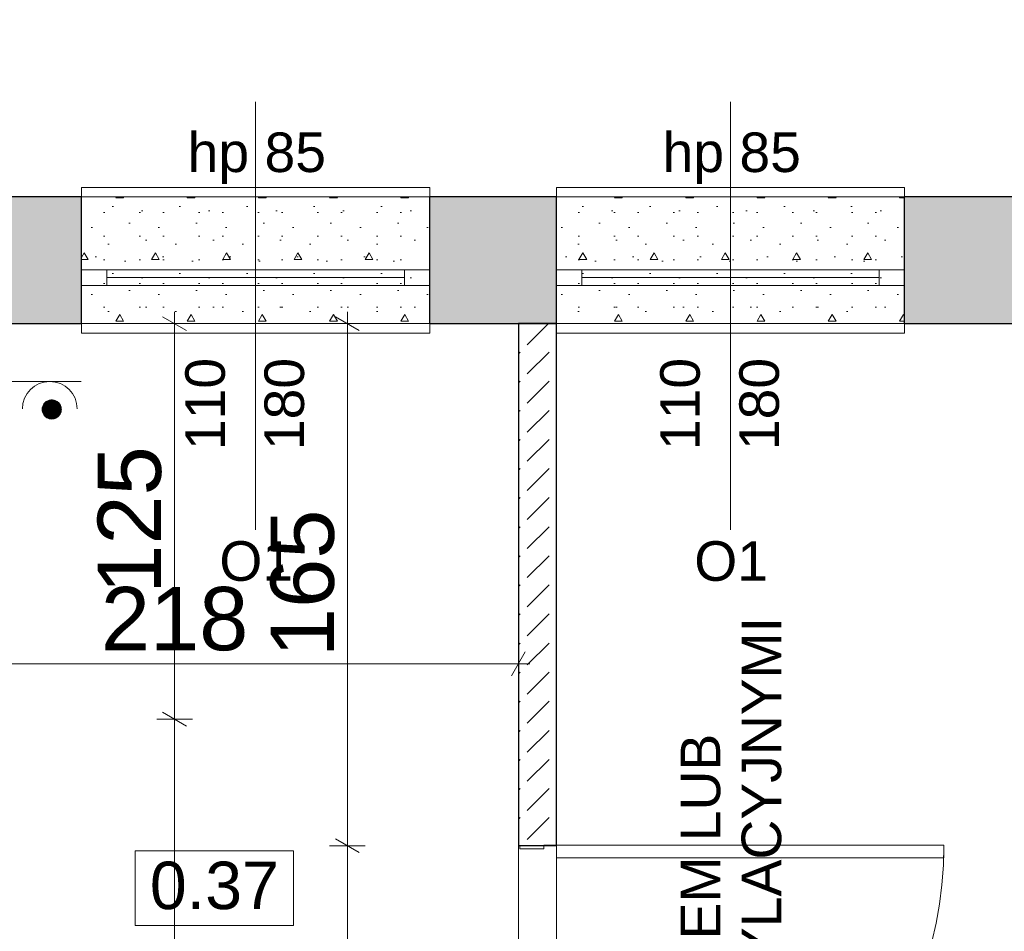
# Model space of a CAD drawing. Header units: centimetres. Extents: x -25572 to 23555, y -2435 to 15405.
# Tile 81 of 134: x 8306 to 8617, y 4659 to 4947. Entities that reach past the tile are written whole.
import ezdxf

# ---------------------------------------------------------------- set-up
doc = ezdxf.new("R2010")
doc.units = ezdxf.units.CM
doc.header["$MEASUREMENT"] = 0
doc.linetypes.add('Przerywana', pattern=[24, 12, -12])
for name, color, linetype, lineweight in [('820-G Rysunki Obrazki_Nr_pióra__1', 7, 'Continuous', 13), ('820-G Rysunki Obrazki_Nr_pióra__4', 7, 'Continuous', 13), ('Nowe_210-A Pomieszczenia_Nr_pióra__41', 7, 'Continuous', 15), ('Nowe_220-A Ściany_Nr_pióra__169', 7, 'Continuous', 5), ('Nowe_220-A Ściany_Nr_pióra__19', 255, 'Continuous', 0), ('Nowe_220-A Ściany_Nr_pióra__20', 1, 'Continuous', 13), ('Nowe_220-A Ściany_Nr_pióra__23', 7, 'Continuous', 15), ('Nowe_220-A Ściany_Nr_pióra__27', 7, 'Continuous', 25), ('Nowe_220-A Ściany_Nr_pióra__3', 7, 'Continuous', 13), ('Nowe_220-A Ściany_Nr_pióra__7', 7, 'Continuous', 13), ('Nowe_299-A Wymiary Opisy_Nr_pióra__161', 7, 'Continuous', 5), ('Nowe_299-A Wymiary Opisy_Nr_pióra__41', 7, 'Continuous', 15)]:
    doc.layers.add(name, color=color, linetype=linetype, lineweight=lineweight)
doc.layers.add('Nowe_220-A Ściany_Nr_pióra__118', color=7, linetype='Continuous', lineweight=13, true_color=0x573938)
doc.layers.add('Nowe_220-A Ściany_Nr_pióra__45', color=7, linetype='Continuous', lineweight=15, true_color=0x40a5ff)
doc.layers.add('Nowe_299-A Wymiary Opisy', color=7, linetype='Continuous')
doc.styles.add('STYL_AUTOMATYCZNY_11', font='arial.ttf')
doc.styles.add('STYL_AUTOMATYCZNY_6', font='arial.ttf')
doc.dimstyles.new('STYL_AUTOMATYCZNY__1', dxfattribs={"dimtxt": 20, "dimasz": 5.7, "dimexe": 0.18, "dimexo": 0.0625, "dimgap": 0, "dimtad": 1, "dimtih": 1, "dimtoh": 1, "dimdec": 0, "dimzin": 0, "dimdsep": 46, "dimtxsty": 'STYL_AUTOMATYCZNY_11', "dimblk": 'ARROWHEAD_2', "dimblk1": 'ARROWHEAD_2', "dimblk2": 'ARROWHEAD_2', "dimcen": 0.09, "dimse1": 1, "dimse2": 1, "dimclrd": 7, "dimclre": 7, "dimclrt": 7, "dimadec": 1, "dimazin": 0, "dimtfac": 1, "dimtdec": 4, "dimtmove": 0, "dimatfit": 3, "dimfxl": 0, "dimtolj": 1, "dimtzin": 0, "dimarcsym": 0})
doc.dimstyles.new('STYL_AUTOMATYCZNY__2', dxfattribs={"dimtxt": 20, "dimasz": 5.7, "dimexe": 0.18, "dimexo": 0.0625, "dimgap": 0, "dimtad": 1, "dimdec": 0, "dimzin": 0, "dimdsep": 46, "dimtxsty": 'STYL_AUTOMATYCZNY_11', "dimblk": 'ARROWHEAD_2', "dimblk1": 'ARROWHEAD_2', "dimblk2": 'ARROWHEAD_2', "dimcen": 0.09, "dimse1": 1, "dimse2": 1, "dimclrd": 7, "dimclre": 7, "dimclrt": 7, "dimadec": 1, "dimazin": 0, "dimtfac": 1, "dimtdec": 4, "dimtmove": 0, "dimatfit": 3, "dimfxl": 0, "dimtolj": 1, "dimtzin": 0, "dimarcsym": 0})
pattern_1 = [(0, (0, 0), (0, 38.97114), [2.4375, -20.0625]), (0, (11.25, 19.486), (0, 38.97114), [2.4375, -20.0625]), (60, (0, 0), (-33.75, 19.48557), [2.4375, -20.0625]), (60, (22.5, 0), (-33.75, 19.48557), [2.4375, -20.0625]), (120, (2.437, 0), (33.75, 19.48557), [2.4375, -20.0625]), (120, (24.938, 0), (33.75, 19.48557), [2.4375, -20.0625]), (0, (0, 3.75), (0, 7.5), [0, -7.5, 0, -11.25]), (45, (3.75, 3.75), (-5.303301, 5.303301), [0, -5.625, 0, -9.375])]

# ---------------------------------------------------------------- blocks, each defined once
blk = doc.blocks.new('*D57')
at = {"layer": 'Nowe_299-A Wymiary Opisy_Nr_pióra__161', "color": 7, "linetype": 'Continuous', "lineweight": 5}
for p, q in [((8405.65, 4688.3), (8413.15, 4683.97)), ((8415.03, 4686.14), (8403.78, 4686.14)), ((8409.4, 4564.14), (8409.4, 4686.14)), ((8405.65, 4566.3), (8413.15, 4561.97)), ((8415.03, 4564.14), (8403.78, 4564.14))]:
    blk.add_line(p, q, dxfattribs=at)
at = {"layer": 'Nowe_299-A Wymiary Opisy_Nr_pióra__41', "color": 7, "lineweight": 15, "insert": (8405.4, 4602.26), "char_height": 20, "attachment_point": 7, "rotation": 90, "style": 'STYL_AUTOMATYCZNY_11'}
blk.add_mtext('\\A1;{\\pql;\\fArial|b0|i0|c238|p0;\\W1.000000;122}', dxfattribs=at)
blk = doc.blocks.new('ARROWHEAD_2')
at = {"color": 0, "linetype": 'Continuous', "lineweight": 0}
for p, q in [((-0.378, -0.655), (0.378, 0.655)), ((0, 0), (-1, 0))]:
    blk.add_line(p, q, dxfattribs=at)
blk = doc.blocks.new('*D58')
at = {"layer": 'Nowe_299-A Wymiary Opisy_Nr_pióra__161', "color": 7, "linetype": 'Continuous', "lineweight": 5}
for p, q in [((8409.4, 4851.14), (8409.4, 4854.81)), ((8413.15, 4848.97), (8405.65, 4853.3)), ((8415.03, 4851.14), (8403.78, 4851.14)), ((8409.4, 4686.14), (8409.4, 4851.14)), ((8405.65, 4688.3), (8413.15, 4683.97)), ((8415.03, 4686.14), (8403.78, 4686.14))]:
    blk.add_line(p, q, dxfattribs=at)
at = {"layer": 'Nowe_299-A Wymiary Opisy_Nr_pióra__41', "color": 7, "lineweight": 15, "insert": (8405.4, 4745.76), "char_height": 20, "attachment_point": 7, "rotation": 90, "style": 'STYL_AUTOMATYCZNY_11'}
blk.add_mtext('\\A1;{\\pql;\\fArial|b0|i0|c238|p0;\\W1.000000;165}', dxfattribs=at)
blk = doc.blocks.new('*D60')
at = {"layer": 'Nowe_299-A Wymiary Opisy_Nr_pióra__161', "color": 7, "linetype": 'Continuous', "lineweight": 5}
for p, q in [((8245.38, 4737.99), (8245.38, 4749.24)), ((8463.38, 4737.99), (8463.38, 4749.24)), ((8247.54, 4747.37), (8243.21, 4739.87)), ((8461.21, 4739.87), (8465.54, 4747.37)), ((8245.38, 4743.62), (8463.38, 4743.62)), ((8463.38, 4743.62), (8467.04, 4743.62))]:
    blk.add_line(p, q, dxfattribs=at)
at = {"layer": 'Nowe_299-A Wymiary Opisy_Nr_pióra__41', "color": 7, "lineweight": 15, "insert": (8331.49, 4747.62), "char_height": 20, "attachment_point": 7, "style": 'STYL_AUTOMATYCZNY_11'}
blk.add_mtext('\\A1;{\\pql;\\fArial|b0|i0|c238|p0;\\W1.000000;218}', dxfattribs=at)
blk = doc.blocks.new('*D62')
at = {"layer": 'Nowe_299-A Wymiary Opisy_Nr_pióra__161', "color": 7, "linetype": 'Continuous', "lineweight": 5}
for p, q in [((8351.03, 4728.3), (8358.53, 4723.97)), ((8360.41, 4726.14), (8349.16, 4726.14)), ((8354.78, 4526.14), (8354.78, 4726.14)), ((8351.03, 4528.3), (8358.53, 4523.97)), ((8360.41, 4526.14), (8349.16, 4526.14))]:
    blk.add_line(p, q, dxfattribs=at)
at = {"layer": 'Nowe_299-A Wymiary Opisy_Nr_pióra__41', "color": 7, "lineweight": 15, "insert": (8350.78, 4603.26), "char_height": 20, "attachment_point": 7, "rotation": 90, "style": 'STYL_AUTOMATYCZNY_11'}
blk.add_mtext('\\A1;{\\pql;\\fArial|b0|i0|c238|p0;\\W1.000000;200}', dxfattribs=at)
blk = doc.blocks.new('*D63')
at = {"layer": 'Nowe_299-A Wymiary Opisy_Nr_pióra__161', "color": 7, "linetype": 'Continuous', "lineweight": 5}
for p, q in [((8354.78, 4851.14), (8354.78, 4854.81)), ((8358.53, 4848.97), (8351.03, 4853.3)), ((8360.41, 4851.14), (8349.16, 4851.14)), ((8354.78, 4726.14), (8354.78, 4851.14)), ((8351.03, 4728.3), (8358.53, 4723.97)), ((8360.41, 4726.14), (8349.16, 4726.14))]:
    blk.add_line(p, q, dxfattribs=at)
at = {"layer": 'Nowe_299-A Wymiary Opisy_Nr_pióra__41', "color": 7, "lineweight": 15, "insert": (8350.78, 4765.76), "char_height": 20, "attachment_point": 7, "rotation": 90, "style": 'STYL_AUTOMATYCZNY_11'}
blk.add_mtext('\\A1;{\\pql;\\fArial|b0|i0|c238|p0;\\W1.000000;125}', dxfattribs=at)

msp = doc.modelspace()

# ---------------------------------------------------------------- hatches: boundary and pattern name
at = {"layer": '820-G Rysunki Obrazki_Nr_pióra__1', "linetype": 'Continuous', "lineweight": 13}
for points in [[(8317.74, 4826.48), (8314.26, 4826.48), (8314.48, 4826.62)], [(8317.51, 4826.62), (8314.48, 4826.62), (8314.72, 4826.74)], [(8317.51, 4826.62), (8317.74, 4826.48), (8314.48, 4826.62)], [(8317.28, 4826.74), (8314.72, 4826.74), (8314.96, 4826.84)], [(8317.28, 4826.74), (8317.51, 4826.62), (8314.72, 4826.74)], [(8317.04, 4826.84), (8314.96, 4826.84), (8315.22, 4826.92)], [(8317.04, 4826.84), (8317.28, 4826.74), (8314.96, 4826.84)], [(8316.78, 4826.92), (8315.22, 4826.92), (8315.47, 4826.98)], [(8316.78, 4826.92), (8317.04, 4826.84), (8315.22, 4826.92)], [(8316.53, 4826.98), (8315.47, 4826.98), (8315.74, 4827.01)], [(8316.53, 4826.98), (8316.78, 4826.92), (8315.47, 4826.98)], [(8316.26, 4827.01), (8316.53, 4826.98), (8315.74, 4827.01)], [(8319.03, 4824), (8312.97, 4824), (8312.98, 4824.26)], [(8319.03, 4824), (8319.02, 4823.73), (8312.97, 4824)], [(8319.02, 4823.73), (8312.98, 4823.73), (8312.97, 4824)], [(8319.02, 4824.26), (8312.98, 4824.26), (8313.02, 4824.52)], [(8319.02, 4824.26), (8319.03, 4824), (8312.98, 4824.26)], [(8319.02, 4823.73), (8318.98, 4823.47), (8312.98, 4823.73)], [(8318.98, 4823.47), (8313.02, 4823.47), (8312.98, 4823.73)], [(8318.98, 4824.52), (8313.02, 4824.52), (8313.07, 4824.78)], [(8318.98, 4824.52), (8319.02, 4824.26), (8313.02, 4824.52)], [(8318.93, 4824.78), (8313.07, 4824.78), (8313.15, 4825.03)], [(8318.93, 4824.78), (8318.98, 4824.52), (8313.07, 4824.78)], [(8318.85, 4825.03), (8313.15, 4825.03), (8313.25, 4825.28)], [(8318.85, 4825.03), (8318.93, 4824.78), (8313.15, 4825.03)], [(8318.75, 4825.28), (8313.25, 4825.28), (8313.38, 4825.51)], [(8318.75, 4825.28), (8318.85, 4825.03), (8313.25, 4825.28)], [(8318.62, 4825.51), (8313.38, 4825.51), (8313.52, 4825.73)], [(8318.62, 4825.51), (8318.75, 4825.28), (8313.38, 4825.51)], [(8318.48, 4825.73), (8313.52, 4825.73), (8313.68, 4825.94)], [(8318.48, 4825.73), (8318.62, 4825.51), (8313.52, 4825.73)], [(8318.32, 4825.94), (8313.68, 4825.94), (8313.86, 4826.14)], [(8318.32, 4825.94), (8318.48, 4825.73), (8313.68, 4825.94)], [(8318.14, 4826.14), (8313.86, 4826.14), (8314.05, 4826.32)], [(8318.14, 4826.14), (8318.32, 4825.94), (8313.86, 4826.14)], [(8317.95, 4826.32), (8314.05, 4826.32), (8314.26, 4826.48)], [(8317.95, 4826.32), (8318.14, 4826.14), (8314.05, 4826.32)], [(8317.74, 4826.48), (8317.95, 4826.32), (8314.26, 4826.48)], [(8318.98, 4823.47), (8318.93, 4823.21), (8313.02, 4823.47)], [(8318.93, 4823.21), (8313.07, 4823.21), (8313.02, 4823.47)], [(8318.93, 4823.21), (8318.85, 4822.96), (8313.07, 4823.21)], [(8318.85, 4822.96), (8313.15, 4822.96), (8313.07, 4823.21)], [(8318.85, 4822.96), (8318.75, 4822.71), (8313.15, 4822.96)], [(8318.75, 4822.71), (8313.25, 4822.71), (8313.15, 4822.96)], [(8318.75, 4822.71), (8318.62, 4822.48), (8313.25, 4822.71)], [(8318.62, 4822.48), (8313.38, 4822.48), (8313.25, 4822.71)], [(8318.62, 4822.48), (8318.48, 4822.26), (8313.38, 4822.48)], [(8318.48, 4822.26), (8313.52, 4822.26), (8313.38, 4822.48)], [(8318.48, 4822.26), (8318.32, 4822.05), (8313.52, 4822.26)], [(8318.32, 4822.05), (8313.68, 4822.05), (8313.52, 4822.26)], [(8318.32, 4822.05), (8318.14, 4821.85), (8313.68, 4822.05)], [(8318.14, 4821.85), (8313.86, 4821.85), (8313.68, 4822.05)], [(8318.14, 4821.85), (8317.95, 4821.67), (8313.86, 4821.85)], [(8317.95, 4821.67), (8314.05, 4821.67), (8313.86, 4821.85)], [(8317.95, 4821.67), (8317.74, 4821.51), (8314.05, 4821.67)], [(8317.74, 4821.51), (8314.26, 4821.51), (8314.05, 4821.67)], [(8317.74, 4821.51), (8317.51, 4821.37), (8314.26, 4821.51)], [(8317.51, 4821.37), (8314.48, 4821.37), (8314.26, 4821.51)], [(8317.51, 4821.37), (8317.28, 4821.25), (8314.48, 4821.37)], [(8317.28, 4821.25), (8314.72, 4821.25), (8314.48, 4821.37)], [(8317.28, 4821.25), (8317.04, 4821.15), (8314.72, 4821.25)], [(8317.04, 4821.15), (8314.96, 4821.15), (8314.72, 4821.25)], [(8317.04, 4821.15), (8316.78, 4821.07), (8314.96, 4821.15)], [(8316.78, 4821.07), (8315.22, 4821.07), (8314.96, 4821.15)], [(8316.78, 4821.07), (8316.53, 4821.01), (8315.22, 4821.07)], [(8316.53, 4821.01), (8315.47, 4821.01), (8315.22, 4821.07)], [(8316.53, 4821.01), (8316.26, 4820.98), (8315.47, 4821.01)], [(8316.26, 4820.98), (8315.74, 4820.98), (8315.47, 4821.01)]]:
    msp.add_hatch(color=7, dxfattribs=at).paths.add_polyline_path(points)
at = {"layer": 'Nowe_220-A Ściany_Nr_pióra__118', "linetype": 'Continuous', "lineweight": 13, "true_color": 0x573938}
h = msp.add_hatch(dxfattribs=at)
h.set_pattern_fill('Beton_lekki', color=39, style=0, pattern_type=2)
h.set_pattern_definition(pattern_1)
h.paths.add_polyline_path([(8325.38, 4891.14), (8325.38, 4851.14), (8435.38, 4851.14), (8435.38, 4891.14)])
h = msp.add_hatch(dxfattribs=at)
h.set_pattern_fill('Beton_lekki', color=39, style=0, pattern_type=2)
h.set_pattern_definition(pattern_1)
h.paths.add_polyline_path([(8475.38, 4851.14), (8585.38, 4851.14), (8585.38, 4891.14), (8475.38, 4891.14)])
at = {"layer": 'Nowe_220-A Ściany_Nr_pióra__169', "linetype": 'Continuous', "lineweight": 5}
h = msp.add_hatch(dxfattribs=at)
h.set_pattern_fill('Beton', style=0, pattern_type=2)
h.set_pattern_definition([(45, (0, 0), (-9.192388, 9.192388), [9.75, -3.25]), (45, (0, 9.192), (-9.192388, 9.192388), [9.75, -3.25])])
h.paths.add_polyline_path([(8475.38, 4851.14), (8463.38, 4851.14), (8463.38, 4686.14), (8475.38, 4686.14)])
at = {"layer": 'Nowe_220-A Ściany_Nr_pióra__19', "linetype": 'Continuous', "lineweight": 0}
for points in [[(8285.38, 4851.14), (8325.38, 4851.14), (8325.38, 4891.14), (8285.38, 4891.14)], [(8435.38, 4851.14), (8475.38, 4851.14), (8475.38, 4891.14), (8435.38, 4891.14)], [(8585.38, 4851.14), (8625.38, 4851.14), (8625.38, 4891.14), (8585.38, 4891.14)]]:
    msp.add_hatch(color=255, dxfattribs=at).paths.add_polyline_path(points)

# ---------------------------------------------------------------- linework, layer by layer
at = {"layer": '820-G Rysunki Obrazki_Nr_pióra__4', "color": 7, "linetype": 'Continuous', "lineweight": 13}
for p, q in [((8287.29, 4832.83), (8325.29, 4832.83)), ((8314.26, 4826.48), (8314.48, 4826.62)), ((8314.48, 4826.62), (8314.72, 4826.74)), ((8317.51, 4826.62), (8314.48, 4826.62)), ((8317.74, 4826.48), (8314.48, 4826.62)), ((8314.48, 4826.62), (8317.51, 4826.62)), ((8314.48, 4826.62), (8317.74, 4826.48)), ((8314.72, 4826.74), (8314.96, 4826.84)), ((8317.28, 4826.74), (8314.72, 4826.74)), ((8317.51, 4826.62), (8314.72, 4826.74)), ((8314.72, 4826.74), (8317.28, 4826.74)), ((8314.72, 4826.74), (8317.51, 4826.62)), ((8314.96, 4826.84), (8315.22, 4826.92)), ((8317.04, 4826.84), (8314.96, 4826.84)), ((8317.28, 4826.74), (8314.96, 4826.84)), ((8314.96, 4826.84), (8317.04, 4826.84)), ((8314.96, 4826.84), (8317.28, 4826.74)), ((8315.22, 4826.92), (8315.47, 4826.98)), ((8316.78, 4826.92), (8315.22, 4826.92)), ((8317.04, 4826.84), (8315.22, 4826.92)), ((8315.22, 4826.92), (8316.78, 4826.92)), ((8315.22, 4826.92), (8317.04, 4826.84)), ((8315.47, 4826.98), (8315.74, 4827.01)), ((8316.53, 4826.98), (8315.47, 4826.98)), ((8316.78, 4826.92), (8315.47, 4826.98)), ((8315.47, 4826.98), (8316.53, 4826.98)), ((8315.47, 4826.98), (8316.78, 4826.92)), ((8315.74, 4827.01), (8316, 4827.03)), ((8316.26, 4827.01), (8315.74, 4827.01)), ((8316.53, 4826.98), (8315.74, 4827.01)), ((8315.74, 4827.01), (8316.26, 4827.01)), ((8315.74, 4827.01), (8316.53, 4826.98)), ((8316, 4827.03), (8316.26, 4827.01)), ((8316.26, 4827.01), (8316.53, 4826.98)), ((8316.53, 4826.98), (8316.78, 4826.92)), ((8316.78, 4826.92), (8317.04, 4826.84)), ((8317.04, 4826.84), (8317.28, 4826.74)), ((8317.28, 4826.74), (8317.51, 4826.62)), ((8317.51, 4826.62), (8317.74, 4826.48)), ((8312.97, 4824), (8312.98, 4824.26)), ((8319.03, 4824), (8312.97, 4824)), ((8319.02, 4823.73), (8312.97, 4824)), ((8312.97, 4824), (8319.03, 4824)), ((8312.98, 4823.73), (8312.97, 4824)), ((8312.97, 4824), (8319.02, 4823.73)), ((8312.98, 4824.26), (8313.02, 4824.52)), ((8319.02, 4824.26), (8312.98, 4824.26)), ((8319.03, 4824), (8312.98, 4824.26)), ((8312.98, 4824.26), (8319.02, 4824.26)), ((8312.98, 4824.26), (8319.03, 4824)), ((8319.02, 4823.73), (8312.98, 4823.73)), ((8318.98, 4823.47), (8312.98, 4823.73)), ((8312.98, 4823.73), (8319.02, 4823.73)), ((8313.02, 4823.47), (8312.98, 4823.73)), ((8312.98, 4823.73), (8318.98, 4823.47)), ((8313.02, 4824.52), (8313.07, 4824.78)), ((8318.98, 4824.52), (8313.02, 4824.52)), ((8319.02, 4824.26), (8313.02, 4824.52)), ((8313.02, 4824.52), (8318.98, 4824.52)), ((8313.02, 4824.52), (8319.02, 4824.26)), ((8313.07, 4824.78), (8313.15, 4825.03)), ((8318.93, 4824.78), (8313.07, 4824.78)), ((8318.98, 4824.52), (8313.07, 4824.78)), ((8313.07, 4824.78), (8318.93, 4824.78)), ((8313.07, 4824.78), (8318.98, 4824.52)), ((8313.15, 4825.03), (8313.25, 4825.28)), ((8318.85, 4825.03), (8313.15, 4825.03)), ((8318.93, 4824.78), (8313.15, 4825.03)), ((8313.15, 4825.03), (8318.85, 4825.03)), ((8313.15, 4825.03), (8318.93, 4824.78)), ((8313.25, 4825.28), (8313.38, 4825.51)), ((8318.75, 4825.28), (8313.25, 4825.28)), ((8318.85, 4825.03), (8313.25, 4825.28)), ((8313.25, 4825.28), (8318.75, 4825.28)), ((8313.25, 4825.28), (8318.85, 4825.03)), ((8313.38, 4825.51), (8313.52, 4825.73)), ((8318.62, 4825.51), (8313.38, 4825.51)), ((8318.75, 4825.28), (8313.38, 4825.51)), ((8313.38, 4825.51), (8318.62, 4825.51)), ((8313.38, 4825.51), (8318.75, 4825.28)), ((8313.52, 4825.73), (8313.68, 4825.94)), ((8318.48, 4825.73), (8313.52, 4825.73)), ((8318.62, 4825.51), (8313.52, 4825.73)), ((8313.52, 4825.73), (8318.48, 4825.73)), ((8313.52, 4825.73), (8318.62, 4825.51)), ((8313.68, 4825.94), (8313.86, 4826.14)), ((8318.32, 4825.94), (8313.68, 4825.94)), ((8318.48, 4825.73), (8313.68, 4825.94)), ((8313.68, 4825.94), (8318.32, 4825.94)), ((8313.68, 4825.94), (8318.48, 4825.73)), ((8313.86, 4826.14), (8314.05, 4826.32)), ((8318.14, 4826.14), (8313.86, 4826.14)), ((8318.32, 4825.94), (8313.86, 4826.14)), ((8313.86, 4826.14), (8318.14, 4826.14)), ((8313.86, 4826.14), (8318.32, 4825.94)), ((8314.05, 4826.32), (8314.26, 4826.48)), ((8317.95, 4826.32), (8314.05, 4826.32)), ((8318.14, 4826.14), (8314.05, 4826.32)), ((8314.05, 4826.32), (8317.95, 4826.32)), ((8314.05, 4826.32), (8318.14, 4826.14)), ((8317.74, 4826.48), (8314.26, 4826.48)), ((8317.95, 4826.32), (8314.26, 4826.48)), ((8314.26, 4826.48), (8317.74, 4826.48)), ((8314.26, 4826.48), (8317.95, 4826.32)), ((8317.74, 4826.48), (8317.95, 4826.32)), ((8317.95, 4826.32), (8318.14, 4826.14)), ((8318.14, 4826.14), (8318.32, 4825.94)), ((8318.32, 4825.94), (8318.48, 4825.73)), ((8318.48, 4825.73), (8318.62, 4825.51)), ((8318.62, 4825.51), (8318.75, 4825.28)), ((8318.75, 4825.28), (8318.85, 4825.03)), ((8318.85, 4825.03), (8318.93, 4824.78)), ((8318.93, 4824.78), (8318.98, 4824.52)), ((8318.98, 4824.52), (8319.02, 4824.26)), ((8319.02, 4823.73), (8318.98, 4823.47)), ((8319.02, 4824.26), (8319.03, 4824)), ((8319.03, 4824), (8319.02, 4823.73)), ((8318.98, 4823.47), (8313.02, 4823.47)), ((8318.93, 4823.21), (8313.02, 4823.47)), ((8313.02, 4823.47), (8318.98, 4823.47)), ((8313.07, 4823.21), (8313.02, 4823.47)), ((8313.02, 4823.47), (8318.93, 4823.21)), ((8318.93, 4823.21), (8313.07, 4823.21)), ((8318.85, 4822.96), (8313.07, 4823.21)), ((8313.07, 4823.21), (8318.93, 4823.21)), ((8313.15, 4822.96), (8313.07, 4823.21)), ((8313.07, 4823.21), (8318.85, 4822.96)), ((8318.85, 4822.96), (8313.15, 4822.96)), ((8318.75, 4822.71), (8313.15, 4822.96)), ((8313.15, 4822.96), (8318.85, 4822.96)), ((8313.25, 4822.71), (8313.15, 4822.96)), ((8313.15, 4822.96), (8318.75, 4822.71)), ((8318.75, 4822.71), (8313.25, 4822.71)), ((8318.62, 4822.48), (8313.25, 4822.71)), ((8313.25, 4822.71), (8318.75, 4822.71)), ((8313.38, 4822.48), (8313.25, 4822.71)), ((8313.25, 4822.71), (8318.62, 4822.48)), ((8318.62, 4822.48), (8313.38, 4822.48)), ((8318.48, 4822.26), (8313.38, 4822.48)), ((8313.38, 4822.48), (8318.62, 4822.48)), ((8313.52, 4822.26), (8313.38, 4822.48)), ((8313.38, 4822.48), (8318.48, 4822.26)), ((8318.48, 4822.26), (8313.52, 4822.26)), ((8318.32, 4822.05), (8313.52, 4822.26)), ((8313.52, 4822.26), (8318.48, 4822.26)), ((8313.68, 4822.05), (8313.52, 4822.26)), ((8313.52, 4822.26), (8318.32, 4822.05)), ((8318.32, 4822.05), (8313.68, 4822.05)), ((8318.14, 4821.85), (8313.68, 4822.05)), ((8313.68, 4822.05), (8318.32, 4822.05)), ((8313.86, 4821.85), (8313.68, 4822.05)), ((8313.68, 4822.05), (8318.14, 4821.85)), ((8318.14, 4821.85), (8313.86, 4821.85)), ((8317.95, 4821.67), (8313.86, 4821.85)), ((8313.86, 4821.85), (8318.14, 4821.85)), ((8314.05, 4821.67), (8313.86, 4821.85)), ((8313.86, 4821.85), (8317.95, 4821.67)), ((8317.95, 4821.67), (8314.05, 4821.67)), ((8317.74, 4821.51), (8314.05, 4821.67)), ((8314.05, 4821.67), (8317.95, 4821.67)), ((8314.26, 4821.51), (8314.05, 4821.67)), ((8314.05, 4821.67), (8317.74, 4821.51)), ((8317.74, 4821.51), (8314.26, 4821.51)), ((8317.51, 4821.37), (8314.26, 4821.51)), ((8314.26, 4821.51), (8317.74, 4821.51)), ((8314.48, 4821.37), (8314.26, 4821.51)), ((8314.26, 4821.51), (8317.51, 4821.37)), ((8317.51, 4821.37), (8314.48, 4821.37)), ((8317.28, 4821.25), (8314.48, 4821.37)), ((8314.48, 4821.37), (8317.51, 4821.37)), ((8314.72, 4821.25), (8314.48, 4821.37)), ((8314.48, 4821.37), (8317.28, 4821.25)), ((8317.28, 4821.25), (8314.72, 4821.25)), ((8317.04, 4821.15), (8314.72, 4821.25)), ((8314.72, 4821.25), (8317.28, 4821.25)), ((8314.96, 4821.15), (8314.72, 4821.25)), ((8314.72, 4821.25), (8317.04, 4821.15)), ((8317.04, 4821.15), (8314.96, 4821.15)), ((8316.78, 4821.07), (8314.96, 4821.15)), ((8314.96, 4821.15), (8317.04, 4821.15)), ((8315.22, 4821.07), (8314.96, 4821.15)), ((8314.96, 4821.15), (8316.78, 4821.07)), ((8316.78, 4821.07), (8315.22, 4821.07)), ((8316.53, 4821.01), (8315.22, 4821.07)), ((8315.22, 4821.07), (8316.78, 4821.07)), ((8315.47, 4821.01), (8315.22, 4821.07)), ((8315.22, 4821.07), (8316.53, 4821.01)), ((8316.53, 4821.01), (8315.47, 4821.01)), ((8316.26, 4820.98), (8315.47, 4821.01)), ((8315.47, 4821.01), (8316.53, 4821.01)), ((8315.74, 4820.98), (8315.47, 4821.01)), ((8315.47, 4821.01), (8316.26, 4820.98)), ((8316.26, 4820.98), (8315.74, 4820.98)), ((8316, 4820.97), (8315.74, 4820.98)), ((8315.74, 4820.98), (8316.26, 4820.98)), ((8316.26, 4820.98), (8316, 4820.97)), ((8316.53, 4821.01), (8316.26, 4820.98)), ((8316.78, 4821.07), (8316.53, 4821.01)), ((8317.04, 4821.15), (8316.78, 4821.07)), ((8317.28, 4821.25), (8317.04, 4821.15)), ((8317.51, 4821.37), (8317.28, 4821.25)), ((8317.74, 4821.51), (8317.51, 4821.37)), ((8317.95, 4821.67), (8317.74, 4821.51)), ((8318.14, 4821.85), (8317.95, 4821.67)), ((8318.32, 4822.05), (8318.14, 4821.85)), ((8318.48, 4822.26), (8318.32, 4822.05)), ((8318.62, 4822.48), (8318.48, 4822.26)), ((8318.75, 4822.71), (8318.62, 4822.48)), ((8318.85, 4822.96), (8318.75, 4822.71)), ((8318.93, 4823.21), (8318.85, 4822.96)), ((8318.98, 4823.47), (8318.93, 4823.21))]:
    msp.add_line(p, q, dxfattribs=at)
for points in [[(8314.26, 4826.48), (8314.48, 4826.62), (8317.74, 4826.48)], [(8314.48, 4826.62), (8314.72, 4826.74), (8317.51, 4826.62)], [(8317.74, 4826.48), (8314.48, 4826.62), (8317.51, 4826.62)], [(8314.72, 4826.74), (8314.96, 4826.84), (8317.28, 4826.74)], [(8317.51, 4826.62), (8314.72, 4826.74), (8317.28, 4826.74)], [(8314.96, 4826.84), (8315.22, 4826.92), (8317.04, 4826.84)], [(8317.28, 4826.74), (8314.96, 4826.84), (8317.04, 4826.84)], [(8315.22, 4826.92), (8315.47, 4826.98), (8316.78, 4826.92)], [(8317.04, 4826.84), (8315.22, 4826.92), (8316.78, 4826.92)], [(8315.47, 4826.98), (8315.74, 4827.01), (8316.53, 4826.98)], [(8316.78, 4826.92), (8315.47, 4826.98), (8316.53, 4826.98)], [(8315.74, 4827.01), (8316, 4827.03), (8316.26, 4827.01)], [(8316.53, 4826.98), (8315.74, 4827.01), (8316.26, 4827.01)], [(8312.97, 4824), (8312.98, 4824.26), (8319.03, 4824)], [(8319.02, 4823.73), (8312.97, 4824), (8319.03, 4824)], [(8312.98, 4823.73), (8312.97, 4824), (8319.02, 4823.73)], [(8312.98, 4824.26), (8313.02, 4824.52), (8319.02, 4824.26)], [(8319.03, 4824), (8312.98, 4824.26), (8319.02, 4824.26)], [(8318.98, 4823.47), (8312.98, 4823.73), (8319.02, 4823.73)], [(8313.02, 4823.47), (8312.98, 4823.73), (8318.98, 4823.47)], [(8313.02, 4824.52), (8313.07, 4824.78), (8318.98, 4824.52)], [(8319.02, 4824.26), (8313.02, 4824.52), (8318.98, 4824.52)], [(8313.07, 4824.78), (8313.15, 4825.03), (8318.93, 4824.78)], [(8318.98, 4824.52), (8313.07, 4824.78), (8318.93, 4824.78)], [(8313.15, 4825.03), (8313.25, 4825.28), (8318.85, 4825.03)], [(8318.93, 4824.78), (8313.15, 4825.03), (8318.85, 4825.03)], [(8313.25, 4825.28), (8313.38, 4825.51), (8318.75, 4825.28)], [(8318.85, 4825.03), (8313.25, 4825.28), (8318.75, 4825.28)], [(8313.38, 4825.51), (8313.52, 4825.73), (8318.62, 4825.51)], [(8318.75, 4825.28), (8313.38, 4825.51), (8318.62, 4825.51)], [(8313.52, 4825.73), (8313.68, 4825.94), (8318.48, 4825.73)], [(8318.62, 4825.51), (8313.52, 4825.73), (8318.48, 4825.73)], [(8313.68, 4825.94), (8313.86, 4826.14), (8318.32, 4825.94)], [(8318.48, 4825.73), (8313.68, 4825.94), (8318.32, 4825.94)], [(8313.86, 4826.14), (8314.05, 4826.32), (8318.14, 4826.14)], [(8318.32, 4825.94), (8313.86, 4826.14), (8318.14, 4826.14)], [(8314.05, 4826.32), (8314.26, 4826.48), (8317.95, 4826.32)], [(8318.14, 4826.14), (8314.05, 4826.32), (8317.95, 4826.32)], [(8317.95, 4826.32), (8314.26, 4826.48), (8317.74, 4826.48)], [(8318.93, 4823.21), (8313.02, 4823.47), (8318.98, 4823.47)], [(8313.07, 4823.21), (8313.02, 4823.47), (8318.93, 4823.21)], [(8318.85, 4822.96), (8313.07, 4823.21), (8318.93, 4823.21)], [(8313.15, 4822.96), (8313.07, 4823.21), (8318.85, 4822.96)], [(8318.75, 4822.71), (8313.15, 4822.96), (8318.85, 4822.96)], [(8313.25, 4822.71), (8313.15, 4822.96), (8318.75, 4822.71)], [(8318.62, 4822.48), (8313.25, 4822.71), (8318.75, 4822.71)], [(8313.38, 4822.48), (8313.25, 4822.71), (8318.62, 4822.48)], [(8318.48, 4822.26), (8313.38, 4822.48), (8318.62, 4822.48)], [(8313.52, 4822.26), (8313.38, 4822.48), (8318.48, 4822.26)], [(8318.32, 4822.05), (8313.52, 4822.26), (8318.48, 4822.26)], [(8313.68, 4822.05), (8313.52, 4822.26), (8318.32, 4822.05)], [(8318.14, 4821.85), (8313.68, 4822.05), (8318.32, 4822.05)], [(8313.86, 4821.85), (8313.68, 4822.05), (8318.14, 4821.85)], [(8317.95, 4821.67), (8313.86, 4821.85), (8318.14, 4821.85)], [(8314.05, 4821.67), (8313.86, 4821.85), (8317.95, 4821.67)], [(8317.74, 4821.51), (8314.05, 4821.67), (8317.95, 4821.67)], [(8314.26, 4821.51), (8314.05, 4821.67), (8317.74, 4821.51)], [(8317.51, 4821.37), (8314.26, 4821.51), (8317.74, 4821.51)], [(8314.48, 4821.37), (8314.26, 4821.51), (8317.51, 4821.37)], [(8317.28, 4821.25), (8314.48, 4821.37), (8317.51, 4821.37)], [(8314.72, 4821.25), (8314.48, 4821.37), (8317.28, 4821.25)], [(8317.04, 4821.15), (8314.72, 4821.25), (8317.28, 4821.25)], [(8314.96, 4821.15), (8314.72, 4821.25), (8317.04, 4821.15)], [(8316.78, 4821.07), (8314.96, 4821.15), (8317.04, 4821.15)], [(8315.22, 4821.07), (8314.96, 4821.15), (8316.78, 4821.07)], [(8316.53, 4821.01), (8315.22, 4821.07), (8316.78, 4821.07)], [(8315.47, 4821.01), (8315.22, 4821.07), (8316.53, 4821.01)], [(8316.26, 4820.98), (8315.47, 4821.01), (8316.53, 4821.01)], [(8315.74, 4820.98), (8315.47, 4821.01), (8316.26, 4820.98)], [(8316, 4820.97), (8315.74, 4820.98), (8316.26, 4820.98)]]:
    msp.add_lwpolyline(points, close=True, dxfattribs=at)
msp.add_arc((8315.38, 4824.17), 8.66, 0, 180, dxfattribs=at)
at = {"layer": 'Nowe_210-A Pomieszczenia_Nr_pióra__41', "color": 7, "linetype": 'Continuous', "lineweight": 15}
for p, q in [((8342.36, 4684.55), (8392.39, 4684.55)), ((8342.36, 4660.98), (8342.36, 4684.55)), ((8392.39, 4684.55), (8392.39, 4660.98)), ((8392.39, 4660.98), (8342.36, 4660.98))]:
    msp.add_line(p, q, dxfattribs=at)
at = {"layer": 'Nowe_220-A Ściany_Nr_pióra__20', "color": 1, "linetype": 'Continuous', "lineweight": 13}
for p, q in [((8165.38, 4851.14), (8463.38, 4851.14)), ((8463.38, 4851.14), (8463.38, 4398.14)), ((8475.38, 4851.14), (8475.38, 4398.14))]:
    msp.add_line(p, q, dxfattribs=at)
for points in [[(8325.38, 4891.14), (8435.38, 4891.14), (8435.38, 4851.14), (8325.38, 4851.14)], [(8475.38, 4851.14), (8585.38, 4851.14), (8585.38, 4891.14), (8475.38, 4891.14)]]:
    msp.add_lwpolyline(points, close=True, dxfattribs=at)
at = {"layer": 'Nowe_220-A Ściany_Nr_pióra__23', "color": 7, "linetype": 'Continuous', "lineweight": 15}
for p, q in [((8333.38, 4868.14), (8325.38, 4868.14)), ((8333.38, 4863.14), (8333.38, 4868.14)), ((8435.38, 4868.14), (8427.38, 4868.14)), ((8427.38, 4868.14), (8427.38, 4863.14)), ((8483.38, 4868.14), (8475.38, 4868.14)), ((8483.38, 4863.14), (8483.38, 4868.14)), ((8585.38, 4868.14), (8577.38, 4868.14)), ((8577.38, 4868.14), (8577.38, 4863.14)), ((8325.38, 4863.14), (8333.38, 4863.14)), ((8427.38, 4863.14), (8435.38, 4863.14)), ((8475.38, 4863.14), (8483.38, 4863.14)), ((8577.38, 4863.14), (8585.38, 4863.14)), ((8463.88, 4686.14), (8475.38, 4686.14)), ((8463.88, 4685.14), (8463.88, 4686.14)), ((8471.38, 4685.14), (8463.88, 4685.14)), ((8475.38, 4686.34), (8471.38, 4686.34)), ((8471.38, 4686.34), (8471.38, 4685.14)), ((8475.38, 4686.14), (8475.38, 4686.34))]:
    msp.add_line(p, q, dxfattribs=at)
at = {"layer": 'Nowe_220-A Ściany_Nr_pióra__27', "color": 7, "linetype": 'Continuous', "lineweight": 25}
for p, q in [((8325.38, 4868.14), (8325.38, 4891.14)), ((8325.38, 4868.14), (8325.38, 4891.14)), ((8435.38, 4868.14), (8435.38, 4891.14)), ((8435.38, 4868.14), (8435.38, 4891.14)), ((8475.38, 4868.14), (8475.38, 4891.14)), ((8475.38, 4868.14), (8475.38, 4891.14)), ((8585.38, 4868.14), (8585.38, 4891.14)), ((8585.38, 4868.14), (8585.38, 4891.14)), ((8325.38, 4863.14), (8325.38, 4868.14)), ((8325.38, 4863.14), (8325.38, 4868.14)), ((8325.38, 4863.14), (8325.38, 4868.14)), ((8435.38, 4863.14), (8435.38, 4868.14)), ((8435.38, 4863.14), (8435.38, 4868.14)), ((8435.38, 4863.14), (8435.38, 4868.14)), ((8475.38, 4863.14), (8475.38, 4868.14)), ((8475.38, 4863.14), (8475.38, 4868.14)), ((8475.38, 4863.14), (8475.38, 4868.14)), ((8585.38, 4863.14), (8585.38, 4868.14)), ((8585.38, 4863.14), (8585.38, 4868.14)), ((8585.38, 4863.14), (8585.38, 4868.14)), ((8325.38, 4851.14), (8325.38, 4863.14)), ((8325.38, 4851.14), (8325.38, 4863.14)), ((8435.38, 4851.14), (8435.38, 4863.14)), ((8435.38, 4851.14), (8435.38, 4863.14)), ((8475.38, 4851.14), (8475.38, 4863.14)), ((8475.38, 4851.14), (8475.38, 4863.14)), ((8585.38, 4851.14), (8585.38, 4863.14)), ((8585.38, 4851.14), (8585.38, 4863.14)), ((8463.88, 4686.14), (8463.38, 4686.14)), ((8463.88, 4686.14), (8463.38, 4686.14)), ((8475.38, 4686.14), (8463.88, 4686.14)), ((8475.38, 4686.14), (8463.88, 4686.14)), ((8475.38, 4686.14), (8463.88, 4686.14))]:
    msp.add_line(p, q, dxfattribs=at)
for points in [[(8325.38, 4891.14), (8285.38, 4891.14)], [(8475.38, 4891.14), (8435.38, 4891.14)], [(8625.38, 4891.14), (8585.38, 4891.14)], [(8285.38, 4851.14), (8325.38, 4851.14)], [(8435.38, 4851.14), (8475.38, 4851.14)], [(8475.38, 4851.14), (8463.38, 4851.14)], [(8463.38, 4851.14), (8463.38, 4686.14)], [(8475.38, 4686.14), (8475.38, 4851.14)], [(8585.38, 4851.14), (8625.38, 4851.14)]]:
    msp.add_lwpolyline(points, dxfattribs=at)
at = {"layer": 'Nowe_220-A Ściany_Nr_pióra__3', "color": 7, "linetype": 'Continuous', "lineweight": 13}
for p, q in [((8435.38, 4894.14), (8325.38, 4894.14)), ((8325.38, 4894.14), (8325.38, 4891.14)), ((8435.38, 4891.14), (8435.38, 4894.14)), ((8585.38, 4894.14), (8475.38, 4894.14)), ((8475.38, 4894.14), (8475.38, 4891.14)), ((8585.38, 4891.14), (8585.38, 4894.14)), ((8427.38, 4868.14), (8333.38, 4868.14)), ((8577.38, 4868.14), (8483.38, 4868.14)), ((8427.38, 4865.64), (8333.38, 4865.64)), ((8577.38, 4865.64), (8483.38, 4865.64)), ((8333.38, 4863.14), (8427.38, 4863.14)), ((8483.38, 4863.14), (8577.38, 4863.14)), ((8325.38, 4848.14), (8325.38, 4851.14)), ((8435.38, 4851.14), (8435.38, 4848.14)), ((8475.38, 4848.14), (8475.38, 4851.14)), ((8585.38, 4851.14), (8585.38, 4848.14)), ((8435.38, 4848.14), (8325.38, 4848.14)), ((8585.38, 4848.14), (8475.38, 4848.14)), ((8597.78, 4686.34), (8475.38, 4686.34)), ((8475.38, 4686.34), (8475.38, 4682.34)), ((8597.78, 4682.34), (8597.78, 4686.34)), ((8475.38, 4682.34), (8597.78, 4682.34))]:
    msp.add_line(p, q, dxfattribs=at)
at = {"layer": 'Nowe_220-A Ściany_Nr_pióra__3', "color": 7, "linetype": 'Przerywana', "lineweight": 13}
for p, q in [((8435.38, 4891.14), (8325.38, 4891.14)), ((8585.38, 4891.14), (8475.38, 4891.14)), ((8435.38, 4851.14), (8325.38, 4851.14)), ((8585.38, 4851.14), (8475.38, 4851.14))]:
    msp.add_line(p, q, dxfattribs=at)
at = {"layer": 'Nowe_220-A Ściany_Nr_pióra__3', "color": 7, "linetype": 'Continuous', "lineweight": 13}
msp.add_arc((8475.38, 4686.34), 122.4, 270, 0, dxfattribs=at)
at = {"layer": 'Nowe_220-A Ściany_Nr_pióra__45', "color": 161, "linetype": 'Continuous', "lineweight": 15, "true_color": 0x40a5ff}
for p, q in [((8380.38, 4785.96), (8380.38, 4921.14)), ((8530.38, 4785.96), (8530.38, 4921.14))]:
    msp.add_line(p, q, dxfattribs=at)

# ---------------------------------------------------------------- texts
at = {"layer": 'Nowe_210-A Pomieszczenia_Nr_pióra__41', "color": 7, "linetype": 'Continuous', "lineweight": 15, "insert": (8367.38, 4681.12), "char_height": 15, "attachment_point": 2, "style": 'STYL_AUTOMATYCZNY_6'}
msp.add_mtext('\\A1;{\\pqc;\\pt25;\\fArial|b0|i0|c238|p0;\\W1.000000;0.3\\fArial|b0|i0|c238|p0;\\W1.000000;7}', dxfattribs=at)
at = {"layer": 'Nowe_220-A Ściany_Nr_pióra__7', "color": 7, "linetype": 'Continuous', "lineweight": 13, "char_height": 12.5, "attachment_point": 7, "style": 'STYL_AUTOMATYCZNY_6'}
for s, insert in [('\\A1;{\\pql;\\pt0;\\fArial|b0|i0|c238|p0;\\W1.000000;hp 85\\fArial|b0|i0|c238|p0;\\W1.000000;\\A1{\\H.66x;\\S^  ;}\\fArial|b0|i0|c238|p0;\\W1.000000;\\fArial|b0|i0|c238|p0;\\W1.000000;}', (8358.93, 4895.23)), ('\\A1;{\\pql;\\pt0;\\fArial|b0|i0|c238|p0;\\W1.000000;hp 85\\fArial|b0|i0|c238|p0;\\W1.000000;\\A1{\\H.66x;\\S^  ;}\\fArial|b0|i0|c238|p0;\\W1.000000;\\fArial|b0|i0|c238|p0;\\W1.000000;}', (8508.93, 4895.23)), ('\\A1;{\\pql;\\pt0;\\fArial|b0|i0|c238|p0;\\W1.000000;O1\\fArial|b0|i0|c238|p0;\\W1.000000;\\fArial|b0|i0|c238|p0;\\W1.000000;\\fArial|b0|i0|c238|p0;\\W1.000000;}', (8368.94, 4769.68)), ('\\A1;{\\pql;\\pt0;\\fArial|b0|i0|c238|p0;\\W1.000000;O1\\fArial|b0|i0|c238|p0;\\W1.000000;\\fArial|b0|i0|c238|p0;\\W1.000000;\\fArial|b0|i0|c238|p0;\\W1.000000;}', (8518.94, 4769.68)), ('\\A1;{\\pql;\\pt0;\\fArial|b0|i0|c238|p0;\\W1.000000;120\\fArial|b0|i0|c238|p0;\\W1.000000;\\A1{\\H.66x;\\S^  ;}\\fArial|b0|i0|c238|p0;\\W1.000000;\\fArial|b0|i0|c238|p0;\\W1.000000;}', (8456.77, 4631.18))]:
    msp.add_mtext(s, dxfattribs=dict(at, insert=insert))
at = {"layer": 'Nowe_220-A Ściany_Nr_pióra__7', "color": 7, "linetype": 'Continuous', "lineweight": 13, "char_height": 12.5, "attachment_point": 7, "rotation": 90, "style": 'STYL_AUTOMATYCZNY_6'}
for s, insert in [('\\A1;{\\pql;\\pt0;\\fArial|b0|i0|c238|p0;\\W1.000000;110\\fArial|b0|i0|c238|p0;\\W1.000000;\\A1{\\H.66x;\\S^  ;}\\fArial|b0|i0|c238|p0;\\W1.000000;\\fArial|b0|i0|c238|p0;\\W1.000000;}', (8374.33, 4811.14)), ('\\A1;{\\pql;\\pt0;\\fArial|b0|i0|c238|p0;\\W1.000000;180\\fArial|b0|i0|c238|p0;\\W1.000000;\\A1{\\H.66x;\\S^  ;}\\fArial|b0|i0|c238|p0;\\W1.000000;\\fArial|b0|i0|c238|p0;\\W1.000000;}', (8399.33, 4811.14)), ('\\A1;{\\pql;\\pt0;\\fArial|b0|i0|c238|p0;\\W1.000000;110\\fArial|b0|i0|c238|p0;\\W1.000000;\\A1{\\H.66x;\\S^  ;}\\fArial|b0|i0|c238|p0;\\W1.000000;\\fArial|b0|i0|c238|p0;\\W1.000000;}', (8524.33, 4811.14)), ('\\A1;{\\pql;\\pt0;\\fArial|b0|i0|c238|p0;\\W1.000000;180\\fArial|b0|i0|c238|p0;\\W1.000000;\\A1{\\H.66x;\\S^  ;}\\fArial|b0|i0|c238|p0;\\W1.000000;\\fArial|b0|i0|c238|p0;\\W1.000000;}', (8549.33, 4811.14))]:
    msp.add_mtext(s, dxfattribs=dict(at, insert=insert))
at = {"layer": 'Nowe_220-A Ściany_Nr_pióra__7', "color": 7, "linetype": 'Continuous', "lineweight": 13, "insert": (8546.57, 4494.55), "char_height": 12.5, "attachment_point": 7, "rotation": 90, "line_spacing_factor": 0.923867, "style": 'STYL_AUTOMATYCZNY_6'}
msp.add_mtext('\\A1;{\\pql;\\fArial|b0|i0|c238|p0;\\W1.000000;DRZWI Z PODCIĘCIEM LUB \\P\\pql;\\fArial|b0|i0|c238|p0;\\W1.000000;OTWORAMI WENTYLACYJNYMI}', dxfattribs=at)

# ---------------------------------------------------------------- dimensions: what is measured, and where the dimension line sits
at = {"layer": 'Nowe_299-A Wymiary Opisy', "color": 7, "linetype": 'Continuous', "lineweight": 5}
for base, p1, p2, picture, middle in [((8354.78, 4851.14), (8245.38, 4726.14), (8165.38, 4851.14), '*D63', (8340.78, 4788.59)), ((8409.4, 4851.14), (8475.38, 4686.14), (8475.38, 4851.14), '*D58', (8395.4, 4768.59)), ((8354.78, 4726.14), (8245.38, 4526.14), (8245.38, 4726.14), '*D62', (8340.78, 4626.09)), ((8409.4, 4686.14), (8475.38, 4564.14), (8475.38, 4686.14), '*D57', (8395.4, 4625.09))]:
    dim = msp.add_linear_dim(base=base, p1=p1, p2=p2, angle=90, dimstyle='STYL_AUTOMATYCZNY__2', dxfattribs=at)
    dim.commit()
    dim.dimension.update_dxf_attribs({"geometry": picture, "text_midpoint": middle, "dimtype": 160, "text_rotation": 90})
dim = msp.add_linear_dim(base=(8463.38, 4743.62), p1=(8245.38, 4726.14), p2=(8463.38, 4851.14), dimstyle='STYL_AUTOMATYCZNY__1', dxfattribs=at)
dim.commit()
dim.dimension.update_dxf_attribs({"geometry": '*D60', "text_midpoint": (8354.32, 4757.62), "dimtype": 160})

doc.saveas('drawing.dxf')
